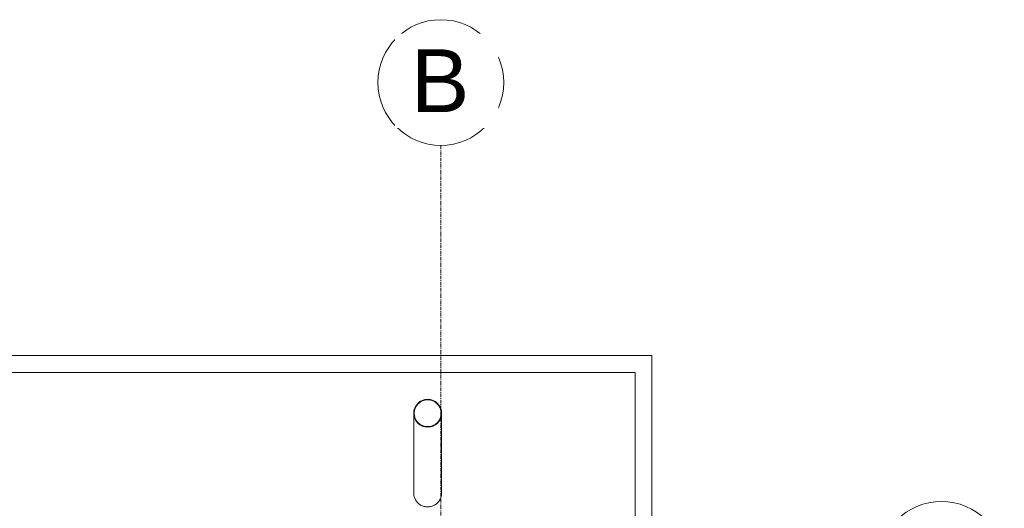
# Model space of a CAD drawing. Header units: millimetres. Extents: x -37728 to 44100, y 631619 to 691915.
# Tile 89 of 256: x -25651 to -22127, y 663331 to 665081. Entities that reach past the tile are written whole.
import ezdxf

# ---------------------------------------------------------------- set-up
doc = ezdxf.new("R2010")
doc.units = ezdxf.units.MM
doc.linetypes.add('Linia siatki', pattern=[2.2225, 1.27, -0.3175, 0.3175, -0.3175])
doc.layers.add('_XREF', color=7, linetype='Continuous')
for name, color, linetype, lineweight in [('A-WALL', 252, 'Continuous', 35), ('P-PIPE', 252, 'Continuous', 5), ('S-GRID', 252, 'Continuous', 5), ('S-GRID-IDEN', 252, 'Continuous', 5)]:
    doc.layers.add(name, color=color, linetype=linetype, lineweight=lineweight)
doc.styles.add('Arial_2', font='arial.ttf', dxfattribs={"height": 22.5})

# ---------------------------------------------------------------- blocks, each defined once
blk = doc.blocks.new('ARu Rura spustowa okrągła ___FK_04_0 - Na ziemię _φ10_-9233713-__-00_00 Przyziemie PB')
at = {"layer": 'P-PIPE', "color": 252}
for p, q in [((7.5, -24.4), (7.5, -52.95)), ((17.5, -52.95), (17.5, -24.4))]:
    blk.add_line(p, q, dxfattribs=at)
for radius, start, end in [(5, 90, 270), (4.8, 90, 270), (5, 270, 90), (4.8, 270, 90)]:
    blk.add_arc((12.5, -52.95), radius, start, end, dxfattribs=at)
for points, knots in [([(12.5, -19.4), (12.06, -19.4), (11.19, -19.51), (9.97, -20.02), (8.92, -20.82), (8.25, -21.7), (7.87, -22.48), (7.66, -23.1), (7.53, -23.75), (7.5, -24.18), (7.5, -24.4)], [0, 0, 0, 0, 0.0833333, 0.1666667, 0.25, 0.3333333, 0.375, 0.4166667, 0.4583333, 0.5, 0.5, 0.5, 0.5]), ([(17.5, -24.4), (17.5, -24.18), (17.47, -23.75), (17.34, -23.1), (17.13, -22.48), (16.75, -21.7), (16.08, -20.82), (15.03, -20.02), (13.81, -19.51), (12.94, -19.4), (12.5, -19.4)], [0.5, 0.5, 0.5, 0.5, 0.5416667, 0.5833333, 0.625, 0.6666667, 0.75, 0.8333333, 0.9166667, 1, 1, 1, 1])]:
    blk.add_open_spline(points, degree=3, knots=knots, dxfattribs=at)
blk = doc.blocks.new('Siatka - M_Symbol siatki - okrąg mniejszy-7853319-__-00_00 Przyziemie PB')
at = {"layer": 'S-GRID-IDEN', "color": 252}
blk.add_circle((0, 0), 0.45, dxfattribs=at)
blk = doc.blocks.new('A$C4e31ac75')
at = {"layer": 'A-WALL', "lineweight": 5}
for p, q in [((-413.55, 859.65), (75.55, 859.65)), ((75.55, 859.65), (75.55, -76.1)), ((69.55, 853.65), (-407.55, 853.65)), ((69.55, -70.1), (69.55, 853.65))]:
    blk.add_line(p, q, dxfattribs=at)
at = {"layer": 'S-GRID', "linetype": 'Linia siatki'}
blk.add_line((0, 934.94), (0, -178.7), dxfattribs=at)
at = {"layer": 'P-PIPE', "rotation": 180}
blk.add_blockref('ARu Rura spustowa okrągła ___FK_04_0 - Na ziemię _φ10_-9233713-__-00_00 Przyziemie PB', (7.78, 786.05), dxfattribs=at)
at = {"layer": 'S-GRID-IDEN', "xscale": 49.99999999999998, "yscale": 49.99999999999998, "zscale": 49.99999999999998}
for p, rotation in [((0, 957.44), 180), ((179.2, 784.9), 269.9999999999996)]:
    blk.add_blockref('Siatka - M_Symbol siatki - okrąg mniejszy-7853319-__-00_00 Przyziemie PB', p, dxfattribs=dict(at, rotation=rotation))
at = {"layer": 'S-GRID-IDEN', "insert": (-10.74, 969.33), "char_height": 22.5, "width": 25.654, "attachment_point": 1, "style": 'Arial_2', "bg_fill": 3, "box_fill_scale": 1.25, "bg_fill_color": 256, "bg_fill_true_color": 13158600, "bg_fill_transparency": 0}
blk.add_mtext('\\fArial|b0|i0|c238|p34|;B', dxfattribs=at)

msp = doc.modelspace()

# ---------------------------------------------------------------- block references
at = {"layer": '_XREF', "xscale": 10, "yscale": 10, "zscale": 10}
msp.add_blockref('A$C4e31ac75', (-24143.6, 655281.1), dxfattribs=at)

doc.saveas('drawing.dxf')
